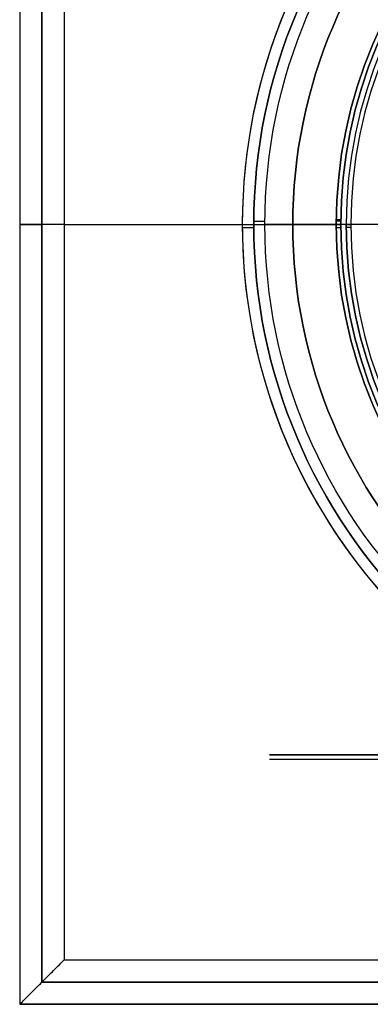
# Model space of a CAD drawing. Header units: centimetres. Extents: x -13.3 to 11.8, y -20.4 to 19.5.
# Tile 6 of 17: x -4.2 to -2.7, y -3.5 to 0.9. Entities that reach past the tile are written whole.
import ezdxf

# ---------------------------------------------------------------- set-up
doc = ezdxf.new("R2010")
doc.units = ezdxf.units.CM
doc.layers.add('Default', color=7, linetype='Continuous', true_color=0x000000)

# ---------------------------------------------------------------- blocks, each defined once
blk = doc.blocks.new('5486CRO_AF20')
at = {"layer": 'Default'}
for p, q in [((-20.15, 55.5), (-18.5, 55.5)), ((0, 55.5, 20.15), (0, 55.5, 18.5)), ((0, 55.5, -18.5), (0, 55.5, -20.15)), ((0, 54.8, -17.8), (0, 55.5, -18.5)), ((0, 54.8, 17.8), (0, 55.5, 18.5)), ((0, 44.8, 20.35), (0, 55.3, 20.35)), ((0, 44.8, -20.35), (0, 55.3, -20.35)), ((18.5, 55.5), (20.15, 55.5)), ((0, 44.8, 17.8), (0, 54.8, 17.8)), ((0, 44.8, -17.8), (0, 54.8, -17.8)), ((-20.35, 44.8), (-17.8, 44.8)), ((0, 44.8, -20.35), (0, 44.8, -17.8)), ((0, 44.8, 17.8), (0, 44.8, 20.35)), ((17.8, 44.8), (20.35, 44.8))]:
    blk.add_line(p, q, dxfattribs=at)
for centre, start, end in [((-20.15, 55.3), 90, 180), ((20.15, 55.3), 0, 90)]:
    blk.add_arc(centre, 0.2, start, end, dxfattribs=at)
at = {"layer": 'Default', "extrusion": (-0.005809, 0, -0.999983)}
blk.add_arc((20.15, 55.3), 0.2, 0, 90, dxfattribs=at)
at = {"layer": 'Default', "extrusion": (0, 1, 0)}
for centre, radius, start, end in [((0, 0, 55.3), 20.35, 0, 180), ((0, 0, 55.3), 20.35, 180, 0), ((0, 0, 55.5), 20.15, 0, 180), ((0, 0, 55.5), 20.15, 180, 0), ((0, 0, 50.05), 20.35, 0, 180), ((0, 0, 50.05), 20.35, 180, 0), ((0, 0, 49.8), 17.8, 0, 180), ((0, 0, 49.8), 17.8, 180, 0), ((0, 0, 44.8), 20.35, 0, 180), ((0, 0, 44.8), 17.8, 0, 180), ((0, 0, 44.8), 17.8, 180, 0)]:
    blk.add_arc(centre, radius, start, end, dxfattribs=at)
at = {"layer": 'Default', "extrusion": (0, -1, 0)}
for centre, radius, start, end in [((0, 0, -55.5), 18.5, 180, 0), ((0, 0, -55.5), 18.5, 360, 180), ((0, 0, -54.8), 17.8, 0, 180), ((0, 0, -54.8), 17.8, 180, 0), ((0, 0, -44.8), 20.35, 180, 0)]:
    blk.add_arc(centre, radius, start, end, dxfattribs=at)
at = {"layer": 'Default', "extrusion": (0.999983, 0, -0.005809)}
blk.add_arc((55.3, -20.15), 0.2, 270, 360, dxfattribs=at)
at = {"layer": 'Default', "extrusion": (-0.999983, 0, 0.005809)}
blk.add_arc((-55.3, 20.15), 0.2, 90, 180, dxfattribs=at)
at = {"layer": 'Default', "extrusion": (0.005809, 0, 0.999983)}
blk.add_arc((20.15, 55.3), 0.2, 0, 90, dxfattribs=at)
at = {"layer": 'Default'}
for points in [[(-20.35, 55.3), (-20.35, 50.05), (-20.35, 44.8)], [(-17.8, 54.8), (-18.15, 55.15), (-18.5, 55.5)], [(18.5, 55.5), (18.15, 55.15), (17.8, 54.8)], [(20.35, 44.8), (20.35, 50.05), (20.35, 55.3)], [(-17.8, 54.8), (-17.8, 49.8), (-17.8, 44.8)], [(17.8, 44.8), (17.8, 49.8), (17.8, 54.8)]]:
    blk.add_open_spline(points, degree=2, dxfattribs=at)
blk = doc.blocks.new('AKARTDIV_THN_AF2_ASM')
at = {"layer": 'Default'}
blk.add_blockref('5486CRO_AF20', (0, 7), dxfattribs=at)
blk = doc.blocks.new('4322F41CRO_AF2')
at = {"layer": 'Default'}
for p, q in [((-35, 35, 2.5), (-35, -35, 2.5)), ((-34, 34, 2.5), (-34, -34, 2.5)), ((-35, 0), (-34, 0)), ((-35, 0), (-35, 0, 5)), ((-34, 0), (-34, 0, 5)), ((-33, 0, 7), (-20.8, 0, 7)), ((-33, 0, 6), (-25, 0, 6)), ((-24.5, 0, 5.5), (-24.5, 0, 2.5)), ((-20.8, 0, 2), (-24, 0, 2)), ((-22.75, 0, 6), (-20.8, 0, 6)), ((-22.75, 0, 6), (-22.75, 0, 3)), ((-20.8, 0, 3), (-22.75, 0, 3)), ((-20.6, 0, 2.8), (-20.6, 0, 2.2)), ((-34, -34, 2.5), (34, -34, 2.5)), ((-35, -35, 2.5), (35, -35, 2.5))]:
    blk.add_line(p, q, dxfattribs=at)
at = {"layer": 'Default', "extrusion": (0, 0, -1)}
for centre, radius, start, end in [((0, 0, -6), 25, 270, 90), ((0, 0, -5.5), 24.5, 270, 90), ((0, 0, -4), 24.5, 270, 90), ((0, 0, -2), 24, 270, 90), ((0, 0, -4.5), 22.75, 270, 90), ((0, 0, -7), 20.8, 0, 180), ((0, 0, -6), 20.8, 0, 180), ((0, 0, -2), 20.8, 270, 90), ((0, 0, -6.8), 20.6, 0, 180), ((0, 0, -2.8), 20.6, 270, 90), ((0, 0, -6.5), 20.6, 0, 180), ((0, 0, -2.5), 20.6, 270, 90), ((0, 0, -7), 20.8, 180, 0), ((0, 0, -6), 20.8, 180, 0), ((0, 0, -6.8), 20.6, 180, 0), ((0, 0, -6.5), 20.6, 180, 0)]:
    blk.add_arc(centre, radius, start, end, dxfattribs=at)
at = {"layer": 'Default'}
for centre, radius, start, end in [((0, 0, 2.5), 24.5, 90, 270), ((0, 0, 3), 22.75, 90, 270), ((0, 0, 6), 22.75, 90, 270), ((0, 0, 3), 20.8, 90, 270), ((0, 0, 6.2), 20.6, 0, 180), ((0, 0, 2.2), 20.6, 90, 270), ((0, 0, 6.2), 20.6, 180, 0)]:
    blk.add_arc(centre, radius, start, end, dxfattribs=at)
at = {"layer": 'Default', "extrusion": (0, -1, 0)}
for radius in [2, 1]:
    blk.add_arc((-33, 5), radius, 90, 180, dxfattribs=at)
at = {"layer": 'Default', "extrusion": (-0.005989, -0.999982, 0)}
blk.add_arc((-24, 2.5), 0.5, 180, 270, dxfattribs=at)
at = {"layer": 'Default', "extrusion": (0, 1, 0)}
for centre, start, end in [((20.8, 6.8), 90, 180), ((20.8, 6.2), 180, 270)]:
    blk.add_arc(centre, 0.2, start, end, dxfattribs=at)
at = {"layer": 'Default', "extrusion": (-0.010523, -0.999945, 0)}
for centre in [(-20.8, 6.2), (-20.8, 2.2)]:
    blk.add_arc(centre, 0.2, 270, 0, dxfattribs=at)
at = {"layer": 'Default', "extrusion": (-0.007123, -0.999975, 0)}
blk.add_arc((-20.8, 2.8), 0.2, 0, 90, dxfattribs=at)
at = {"layer": 'Default', "extrusion": (0.006228, -0.999981, 0)}
blk.add_arc((-25, 5.5), 0.5, 0, 90, dxfattribs=at)
at = {"layer": 'Default', "extrusion": (0.007408, -0.999973, 0)}
blk.add_arc((-20.8, 6.8), 0.2, 0, 90, dxfattribs=at)
at = {"layer": 'Default'}
for points, degree in [([(-35, 35), (-35, 0), (-35, -35)], 2), ([(-35, 35, 5), (-35, 0, 5), (-35, -35, 5)], 2), ([(-34, -34), (-34, 0), (-34, 34)], 2), ([(-34, 34, 5), (-34, 0, 5), (-34, -34, 5)], 2), ([(-33, 33, 7), (-33, 0, 7), (-33, -33, 7)], 2), ([(-33, 33, 6), (-33, 0, 6), (-33, -33, 6)], 2), ([(-20.6, 0, 6.8), (-20.6, 0, 6.5), (-20.6, 0, 6.2)], 2), ([(-35, -35, 5), (-35, -35, 5.127), (-34.976, -34.976, 5.386), (-34.859, -34.859, 5.776), (-34.653, -34.653, 6.154), (-34.361, -34.361, 6.488), (-33.986, -33.986, 6.761), (-33.537, -33.537, 6.948), (-33.185, -33.185, 7), (-33, -33, 7)], 3), ([(-34, -34, 5), (-34, -34, 5.077), (-33.982, -33.982, 5.235), (-33.894, -33.894, 5.472), (-33.746, -33.746, 5.682), (-33.543, -33.543, 5.854), (-33.297, -33.297, 5.968), (-33.103, -33.103, 6), (-33, -33, 6)], 3), ([(-33, -33, 7), (0, -33, 7), (33, -33, 7)], 2), ([(-33, -33, 6), (0, -33, 6), (33, -33, 6)], 2), ([(34, -34), (0, -34), (-34, -34)], 2), ([(34, -34, 5), (0, -34, 5), (-34, -34, 5)], 2), ([(-34, -34, 5), (-34, -34, 2.5), (-34, -34)], 2), ([(-35, -35), (0, -35), (35, -35)], 2), ([(-35, -35), (-35, -35, 2.5), (-35, -35, 5)], 2), ([(35, -35, 5), (0, -35, 5), (-35, -35, 5)], 2)]:
    blk.add_open_spline(points, degree=degree, dxfattribs=at)
blk = doc.blocks.new('4550Z_MAN_DEVIA_INC_ZAMA_QUA_R1123')
at = {"layer": 'Default'}
for p, q in [((0, 40, 23.8), (0, 40, -23.8)), ((-24, 20, -23.8), (-24, 20, 23.8))]:
    blk.add_line(p, q, dxfattribs=at)
at = {"layer": 'Default', "extrusion": (0, -1, 0)}
blk.add_arc((0, 0, -38), 25, 140.7391704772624, 140.7391709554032, dxfattribs=at)
at = {"layer": 'Default'}
for points in [[(-24, 39.8, -23.8), (-24, 39.8), (-24, 39.8, 23.8)], [(-23.8, 40, 23.8), (-23.8, 40), (-23.8, 40, -23.8)], [(-24, 0.2, -23.8), (-24, 0.2), (-24, 0.2, 23.8)], [(-23.8, 0, -23.8), (-23.8, 0), (-23.8, 0, 23.8)]]:
    blk.add_open_spline(points, degree=2, dxfattribs=at)
blk = doc.blocks.new('F3989WX9_ASM')
at = {"layer": 'Default'}
blk.add_blockref('4322F41CRO_AF2', (-7.5, 0, 90), dxfattribs=at)
at = {"layer": 'Default', "extrusion": (1, 0, 0)}
blk.add_blockref('4550Z_MAN_DEVIA_INC_ZAMA_QUA_R1123', (0, 106.35, -7.5), dxfattribs=at)
at = {"layer": 'Default', "extrusion": (0, 1, 0)}
blk.add_blockref('AKARTDIV_THN_AF2_ASM', (7.5, 38.2), dxfattribs=at)

msp = doc.modelspace()

# ---------------------------------------------------------------- block references
at = {"layer": 'Default', "xscale": 0.1, "yscale": 0.1, "zscale": 0.1}
msp.add_blockref('F3989WX9_ASM', (0, 0), dxfattribs=at)

doc.saveas('drawing.dxf')
